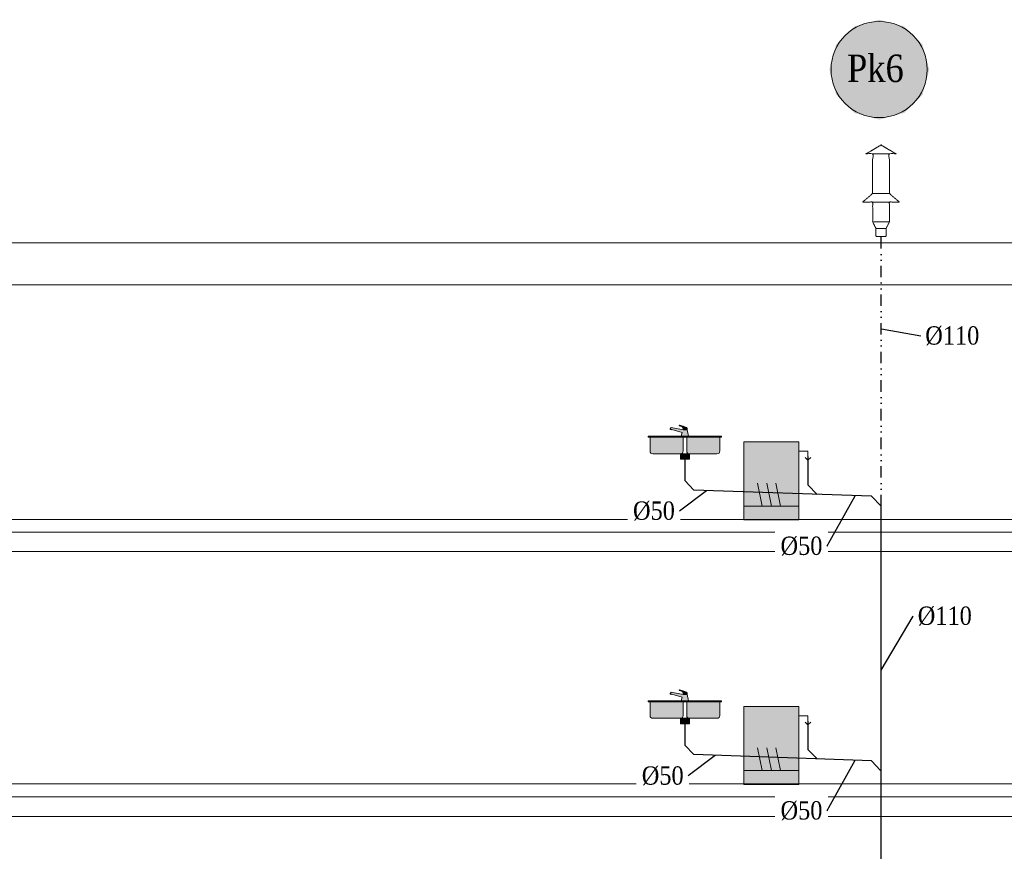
# Model space of a CAD drawing. Header units: millimetres. Extents: x 4585 to 417032, y -23455 to 16738.
# Tile 29 of 31: x 225394 to 236150, y -12468 to -3385. Entities that reach past the tile are written whole.
import ezdxf
from ezdxf import colors
from ezdxf.entities.mleader import LeaderData, LeaderLine
from ezdxf.enums import TextEntityAlignment as Align
from ezdxf.math import Vec2, Vec3

# ---------------------------------------------------------------- set-up
doc = ezdxf.new("R2010")
doc.units = ezdxf.units.MM
doc.header["$LTSCALE"] = 100
doc.linetypes.add('DIVIDE2', pattern=[0.625, 0.25, -0.125, 0, -0.125, 0, -0.125])
for name, color, linetype, lineweight, true_color in [('IS_Działka kanalizacji sanitarnej grawitacyjnej', 7, 'Continuous', 30, 0x800000), ('IS_Działka wentylacji kanalizacji', 7, 'DIVIDE2', 30, 0xff8000), ('IS_Odbiornik2', 7, 'Continuous', 5, 0x000000), ('IS_Pion_etykieta1', 7, 'Continuous', 5, 0x000000), ('IS_Rura wywiewna', 7, 'Continuous', 5, 0x000000), ('IS_Zlew', 7, 'Continuous', 5, 0x000000), ('IS_Zmywarka', 7, 'Continuous', 0, 0x000000)]:
    doc.layers.add(name, color=color, linetype=linetype, lineweight=lineweight, true_color=true_color)
doc.layers.add('Konstrukcja', color=253, linetype='Continuous', lineweight=5)
doc.layers.add('RR_IWK_opisy', color=7, linetype='Continuous', lineweight=0)
doc.styles.add('Garamond', font='GARA.TTF')

# ---------------------------------------------------------------- blocks, each defined once
blk = doc.blocks.new('16_KANRootTypRysunkowy_RuraWywiewna_00000000-0000-0000-0000-000000000000_ExportItemXref')
at = {"layer": 'IS_Rura wywiewna'}
blk.add_open_spline([(0, 0.499), (-0.165, 0.401), (-0.092, 0.401), (-0.092, -0.031), (-0.2, -0.125), (-0.091, -0.125), (-0.091, -0.342), (-0.055, -0.414), (-0.055, -0.499), (0, -0.499), (0.055, -0.499), (0.055, -0.414), (0.091, -0.342), (0.091, -0.125), (0.2, -0.125), (0.092, -0.031), (0.092, 0.401), (0.165, 0.401), (0, 0.499)], degree=1, knots=[1.194677, 1.194677, 1.720543, 1.793543, 2.225543, 2.368721, 2.477721, 2.694721, 2.775219, 2.860219, 2.915219, 2.970219, 3.055219, 3.135718, 3.352718, 3.461718, 3.604896, 4.036896, 4.109896, 4.635762, 4.635762], dxfattribs=at)
for points in [[(-0.092, 0.401), (0.092, 0.401)], [(-0.092, -0.031), (0.092, -0.031)], [(-0.091, -0.125), (0.091, -0.125)], [(-0.091, -0.342), (0.091, -0.342)], [(-0.055, -0.414), (0.055, -0.414)]]:
    blk.add_open_spline(points, degree=1, dxfattribs=at)
blk = doc.blocks.new('16_SANInstalationLeafType_Zlewozmywak2K_00000000-0000-0000-0000-000000000000_ExportItemXref')
at = {"layer": 'IS_Zlew', "lineweight": 50, "true_color": 0xffffff, "transparency": 33554687}
for points in [[(-0.4, 0.125), (-0.4, 0.115), (0.4, 0.115), (0.4, 0.125)], [(-0.05, -0.065), (-0.05, -0.125), (0.05, -0.125), (0.05, -0.065)]]:
    blk.add_hatch(color=7, dxfattribs=at).paths.add_polyline_path(points)
h = blk.add_hatch(color=7, dxfattribs=at)
edge = h.paths.add_edge_path(flags=0)
edge.add_spline(control_points=[(-0.38, 0.115), (-0.38, 0.04), (-0.38, 0.07), (-0.38, -0.035), (-0.38, -0.055), (-0.37, -0.065), (-0.35, -0.065), (-0.2, -0.065), (-0.24, -0.065), (-0.05, -0.065), (-0.03, -0.065), (-0.02, -0.055), (-0.02, -0.035), (-0.02, 0.035), (-0.02, 0.01), (-0.02, 0.115), (-0.2, 0.115), (-0.2, 0.115), (-0.38, 0.115)], knot_values=[0, 0, 0, 0, 1, 1, 1, 2, 2, 2, 3, 3, 3, 4, 4, 4, 5, 5, 5, 6, 6, 6, 6], weights=[1, 1, 1, 1, 1, 1, 1, 1, 1, 1, 1, 1, 1, 1, 1, 1, 1, 1, 1], degree=3, periodic=0)
h = blk.add_hatch(color=7, dxfattribs=at)
edge = h.paths.add_edge_path(flags=0)
edge.add_spline(control_points=[(0.02, 0.115), (0.02, 0.04), (0.02, 0.07), (0.02, -0.035), (0.02, -0.055), (0.03, -0.065), (0.05, -0.065), (0.2, -0.065), (0.16, -0.065), (0.35, -0.065), (0.37, -0.065), (0.38, -0.055), (0.38, -0.035), (0.38, 0.035), (0.38, 0.01), (0.38, 0.115), (0.2, 0.115), (0.2, 0.115), (0.02, 0.115)], knot_values=[0, 0, 0, 0, 1, 1, 1, 2, 2, 2, 3, 3, 3, 4, 4, 4, 5, 5, 5, 6, 6, 6, 6], weights=[1, 1, 1, 1, 1, 1, 1, 1, 1, 1, 1, 1, 1, 1, 1, 1, 1, 1, 1], degree=3, periodic=0)
at = {"layer": 'IS_Zlew', "lineweight": -2, "extrusion": (0, 0, -1)}
blk.add_lwpolyline([(0.4, 0.125), (-0.4, 0.125), (-0.4, 0.115), (0.4, 0.115)], close=True, dxfattribs=at)
at = {"layer": 'IS_Zlew', "lineweight": -2}
blk.add_lwpolyline([(-0.05, -0.065), (-0.05, -0.125), (0.05, -0.125), (0.05, -0.065)], close=True, dxfattribs=at)
for points in [[(-0.38, 0.115), (-0.38, 0.04), (-0.38, 0.07), (-0.38, -0.035), (-0.38, -0.055), (-0.37, -0.065), (-0.35, -0.065), (-0.2, -0.065), (-0.24, -0.065), (-0.05, -0.065), (-0.03, -0.065), (-0.02, -0.055), (-0.02, -0.035), (-0.02, 0.035), (-0.02, 0.01), (-0.02, 0.115)], [(0.02, 0.115), (0.02, 0.04), (0.02, 0.07), (0.02, -0.035), (0.02, -0.055), (0.03, -0.065), (0.05, -0.065), (0.2, -0.065), (0.16, -0.065), (0.35, -0.065), (0.37, -0.065), (0.38, -0.055), (0.38, -0.035), (0.38, 0.035), (0.38, 0.01), (0.38, 0.115)]]:
    blk.add_open_spline(points, degree=3, knots=[0, 0, 0, 0, 1, 1, 1, 2, 2, 2, 3, 3, 3, 4, 4, 4, 5, 5, 5, 5], dxfattribs=at)
blk = doc.blocks.new('16_SANInstalationLeafType_BateriaStojacaRuchWyl_00000000-0000-0000-0000-000000000000_ExportItemXref')
at = {"layer": 'IS_Odbiornik2', "lineweight": 50, "true_color": 0xffffff, "transparency": 33554687}
blk.add_hatch(color=7, dxfattribs=at).paths.add_polyline_path([(-0.018, -0.06), (0.062, -0.06), (0.052, -0.02), (0.167, 0.015), (0.167, 0.01), (0.182, 0.015), (0.182, 0.02), (0.172, 0.035), (0.042, 0.01), (-0.003, 0.01)])
h = blk.add_hatch(color=7, dxfattribs=at)
edge = h.paths.add_edge_path(flags=0)
edge.add_spline(control_points=[(-0.003, 0.01), (0.02, 0.01), (0.02, 0.01), (0.042, 0.01), (0.042, 0.03), (0.042, 0.035), (0.047, 0.04), (0.052, 0.045), (0.062, 0.05), (0.082, 0.055), (0.087, 0.055), (0.087, 0.06), (0.082, 0.06), (0.072, 0.06), (0.012, 0.04), (0.002, 0.035), (-0.003, 0.03), (-0.003, 0.02), (-0.003, 0.01)], knot_values=[-6, -6, -6, -6, -5, -5, -5, -4, -4, -4, -3, -3, -3, -2, -2, -2, -1, -1, -1, 0, 0, 0, 0], weights=[1, 1, 1, 1, 1, 1, 1, 1, 1, 1, 1, 1, 1, 1, 1, 1, 1, 1, 1], degree=3, periodic=0)
at = {"layer": 'IS_Odbiornik2', "lineweight": -2, "extrusion": (0, 0, -1)}
blk.add_lwpolyline([(0.018, -0.06), (0.003, 0.01), (-0.042, 0.01), (-0.172, 0.035), (-0.182, 0.02), (-0.182, 0.015), (-0.182, 0.015), (-0.167, 0.01), (-0.167, 0.015), (-0.052, -0.02), (-0.062, -0.06)], close=True, dxfattribs=at)
at = {"layer": 'IS_Odbiornik2', "lineweight": -2, "extrusion": (-0.316228, 0.948683, 0), "elevation": -0.039}
blk.add_lwpolyline([(-0.179, 0), (-0.163, 0)], dxfattribs=at)
at = {"layer": 'IS_Odbiornik2', "lineweight": -2}
blk.add_open_spline([(-0.003, 0.01), (-0.003, 0.02), (-0.003, 0.03), (0.002, 0.035), (0.012, 0.04), (0.072, 0.06), (0.082, 0.06), (0.087, 0.06), (0.087, 0.055), (0.082, 0.055), (0.062, 0.05), (0.052, 0.045), (0.047, 0.04), (0.042, 0.035), (0.042, 0.03), (0.042, 0.01)], degree=3, knots=[0, 0, 0, 0, 1, 1, 1, 2, 2, 2, 3, 3, 3, 4, 4, 4, 5, 5, 5, 5], dxfattribs=at)
blk = doc.blocks.new('16_TypRysWodKan_ZmywarkaCzescKan_00000000-0000-0000-0000-000000000000_Normal')
at = {"layer": 'IS_Zmywarka', "lineweight": 50, "true_color": 0xffffff, "transparency": 33554687}
blk.add_hatch(color=7, dxfattribs=at).paths.add_polyline_path([(-0.3, 0.425), (-0.3, -0.425), (0.3, -0.425), (0.3, 0.425)])
at = {"layer": 'IS_Zmywarka', "lineweight": -2}
for points in [[(-0.3, 0.325), (-0.4, 0.325), (-0.4, 0.255)], [(-0.43, 0.255), (-0.4, 0.225), (-0.37, 0.255)], [(0, -0.275), (0.05, -0.025)], [(0.1, -0.275), (0.15, -0.025)]]:
    blk.add_lwpolyline(points, dxfattribs=at)
blk.add_lwpolyline([(-0.3, 0.425), (0.3, 0.425), (0.3, -0.425), (-0.3, -0.425)], close=True, dxfattribs=at)
for points in [[(-0.1, -0.275, 0), (-0.05, -0.025, 0)], [(-0.3, -0.275, 0), (0.3, -0.275, 0)]]:
    blk.add_polyline3d(points, dxfattribs=at)

msp = doc.modelspace()

# ---------------------------------------------------------------- hatches: boundary and pattern name
at = {"layer": 'IS_Pion_etykieta1', "lineweight": 50, "true_color": 0xffffff, "transparency": 33554687}
msp.add_hatch(color=7, dxfattribs=at).paths.add_polyline_path([(235329.591, -3930.912), (235256.517, -3658.194), (235056.873, -3458.55), (234784.155, -3385.475), (234511.436, -3458.55), (234311.793, -3658.194), (234238.718, -3930.912), (234311.793, -4203.63), (234511.436, -4403.274), (234784.155, -4476.348), (235056.873, -4403.274), (235256.517, -4203.63)])

# ---------------------------------------------------------------- linework, layer by layer
at = {"layer": 'IS_Działka kanalizacji sanitarnej grawitacyjnej'}
for p, q in [((232658.426, -8155.564), (232658.426, -8418.772)), ((234004.354, -8155.564), (234004.354, -8466.337)), ((232758.363, -8522.304), (232658.426, -8418.772)), ((234104.291, -8569.869), (234004.354, -8466.337)), ((234697.492, -8590.832), (232758.363, -8522.304)), ((234697.492, -8590.832), (234802.804, -8699.859)), ((234802.801, -18241.472), (234802.798, -8699.859)), ((232658.424, -11045.564), (232658.424, -11308.772)), ((234004.353, -11045.564), (234004.353, -11356.337)), ((232758.362, -11412.304), (232658.424, -11308.772)), ((234104.29, -11459.869), (234004.353, -11356.337)), ((234697.491, -11480.832), (232758.362, -11412.304)), ((234697.491, -11480.832), (234797.495, -11584.364))]:
    msp.add_line(p, q, dxfattribs=at)
at = {"layer": 'IS_Działka wentylacji kanalizacji', "ltscale": 5}
msp.add_line((234802.798, -8699.859), (234802.801, -5751.873), dxfattribs=at)
at = {"layer": 'IS_Pion_etykieta1'}
msp.add_circle((234782.527, -3929.588), 525.173, dxfattribs=at)
at = {"layer": 'Konstrukcja'}
for p, q in [((245399.945, -5822.667), (182005.289, -5822.667)), ((182465.945, -6282.667), (245399.945, -6282.666)), ((182465.945, -8842.667), (245399.945, -8842.641)), ((182460.945, -8982.667), (245399.945, -8982.679)), ((182465.945, -9192.667), (245399.945, -9192.667)), ((182465.945, -11732.667), (245399.945, -11732.641)), ((182460.945, -11872.667), (245399.945, -11872.679)), ((182465.945, -12086.667), (245399.945, -12086.667))]:
    msp.add_line(p, q, dxfattribs=at)

# ---------------------------------------------------------------- block references
at = {"layer": 'IS_Odbiornik2', "xscale": -1000, "yscale": 1000, "zscale": 1000}
for p in [(232682.982, -7875.564), (232682.981, -10765.564)]:
    msp.add_blockref('16_SANInstalationLeafType_BateriaStojacaRuchWyl_00000000-0000-0000-0000-000000000000_ExportItemXref', p, dxfattribs=at)
at = {"layer": 'IS_Rura wywiewna', "xscale": 1000, "yscale": 1000, "zscale": 1000}
msp.add_blockref('16_KANRootTypRysunkowy_RuraWywiewna_00000000-0000-0000-0000-000000000000_ExportItemXref', (234802.801, -5252.873), dxfattribs=at)
at = {"layer": 'IS_Zlew', "xscale": -1000, "yscale": 1000, "zscale": 1000}
for p in [(232660.742, -8060.564), (232660.741, -10950.564)]:
    msp.add_blockref('16_SANInstalationLeafType_Zlewozmywak2K_00000000-0000-0000-0000-000000000000_ExportItemXref', p, dxfattribs=at)

# ---------------------------------------------------------------- texts
at = {"layer": 'IS_Pion_etykieta1', "style": 'Garamond'}
msp.add_text('Pk6', height=300, dxfattribs=at).set_placement((234431.294, -3766.322), align=Align.TOP_LEFT)

# ---------------------------------------------------------------- next in the draw order: leaders
at = {"layer": 'RR_IWK_opisy'}
ml = msp.add_multileader_mtext('Standard', dxfattribs=at)
ml.set_content('\\fGaramond|b0|i0;%%c110', color=256, style='Garamond')
ml.set_leader_properties()
ml.build(insert=Vec2(0, 0))
ml.multileader.update_dxf_attribs({"has_text_frame": 1, "text_left_attachment_type": 2, "text_right_attachment_type": 2})
ctx = ml.context
ctx.base_point, ctx.char_height, ctx.landing_gap_size, ctx.plane_origin = Vec3(235186.281, -6838.561), 200, 50, Vec3(87236.263, 185979.229)
ctx.left_attachment, ctx.right_attachment = 2, 2
notes = []
notes.append((ctx, [(0, (1, 1, 0), (235236.281, -6838.561), (1, 0), 2.131628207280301e-14, [(0, [(234802.801, -6762.265)], 0, [])])]))
ctx.mtext.insert = Vec3(235286.281, -6734.019)
ctx.mtext.has_bg_fill, ctx.mtext.bg_color, ctx.mtext.bg_scale_factor, ctx.mtext.bg_transparency, ctx.mtext.use_window_bg_color = 1, -1027028792, 1.3, 0, 1
ml = msp.add_multileader_mtext('Standard', dxfattribs=at)
ml.set_content('\\fGaramond|b0|i0;%%c50', color=256, style='Garamond')
ml.set_leader_properties()
ml.build(insert=Vec2(0, 0))
ml.multileader.update_dxf_attribs({"has_text_frame": 1, "text_left_attachment_type": 2, "text_right_attachment_type": 2})
ctx = ml.context
ctx.base_point, ctx.char_height, ctx.landing_gap_size, ctx.plane_origin, ctx.plane_x_axis = Vec3(232150.144, -8751.666), 200, 50, Vec3(380174.681, 184072.82), Vec3(-1, 0)
ctx.left_attachment, ctx.right_attachment, ctx.text_align_type = 2, 2, 2
notes.append((ctx, [(0, (1, 1, 0), (232601.245, -8751.666), (-1, 0), 2.131628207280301e-14, [(0, [(232900.203, -8527.317)], 0, [])])]))
ctx.mtext.insert, ctx.mtext.alignment = Vec3(232551.245, -8647.123), 3
ctx.mtext.has_bg_fill, ctx.mtext.bg_color, ctx.mtext.bg_scale_factor, ctx.mtext.bg_transparency, ctx.mtext.use_window_bg_color = 1, -1027028792, 1.3, 0, 1
ml = msp.add_multileader_mtext('Standard', dxfattribs=at)
ml.set_content('\\fGaramond|b0|i0;%%c50', color=256, style='Garamond')
ml.set_leader_properties()
ml.build(insert=Vec2(0, 0))
ml.multileader.update_dxf_attribs({"has_text_frame": 1, "text_left_attachment_type": 2, "text_right_attachment_type": 2})
ctx = ml.context
ctx.base_point, ctx.char_height, ctx.landing_gap_size, ctx.plane_origin, ctx.plane_x_axis = Vec3(234262.742, -9135.481), 200, 50, Vec3(382034.559, 183942.849), Vec3(-1, 0)
ctx.left_attachment, ctx.right_attachment, ctx.text_align_type = 2, 2, 2
notes.append((ctx, [(0, (1, 1, 0), (234212.742, -9135.481), (-1, 0), 2.131628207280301e-14, [(0, [(234517.404, -8584.468)], 0, [])])]))
ctx.mtext.insert, ctx.mtext.alignment = Vec3(234162.742, -9030.939), 3
ctx.mtext.has_bg_fill, ctx.mtext.bg_color, ctx.mtext.bg_scale_factor, ctx.mtext.bg_transparency, ctx.mtext.use_window_bg_color = 1, -1027028792, 1.3, 0, 1
ml = msp.add_multileader_mtext('Standard', dxfattribs=at)
ml.set_content('\\fGaramond|b0|i0;%%c110', color=256, style='Garamond')
ml.set_leader_properties()
ml.build(insert=Vec2(0, 0))
ml.multileader.update_dxf_attribs({"has_text_frame": 1, "text_left_attachment_type": 2, "text_right_attachment_type": 2})
ctx = ml.context
ctx.base_point, ctx.char_height, ctx.landing_gap_size, ctx.plane_origin = Vec3(235104.035, -9899.535), 200, 50, Vec3(87236.26, 182249.405)
ctx.left_attachment, ctx.right_attachment = 2, 2
notes.append((ctx, [(0, (1, 1, 0), (235154.035, -9899.535), (1, 0), 2.131628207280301e-14, [(0, [(234802.799, -10492.09)], 0, [])])]))
ctx.mtext.insert = Vec3(235204.035, -9794.993)
ctx.mtext.has_bg_fill, ctx.mtext.bg_color, ctx.mtext.bg_scale_factor, ctx.mtext.bg_transparency, ctx.mtext.use_window_bg_color = 1, -1027028792, 1.3, 0, 1
ml = msp.add_multileader_mtext('Standard', dxfattribs=at)
ml.set_content('\\fGaramond|b0|i0;%%c50', color=256, style='Garamond')
ml.set_leader_properties()
ml.build(insert=Vec2(0, 0))
ml.multileader.update_dxf_attribs({"has_text_frame": 1, "text_left_attachment_type": 2, "text_right_attachment_type": 2})
ctx = ml.context
ctx.base_point, ctx.char_height, ctx.landing_gap_size, ctx.plane_origin, ctx.plane_x_axis = Vec3(232245.804, -11645.046), 200, 50, Vec3(380270.341, 181179.439), Vec3(-1, 0)
ctx.left_attachment, ctx.right_attachment, ctx.text_align_type = 2, 2, 2
notes.append((ctx, [(0, (1, 1, 0), (232696.906, -11645.046), (-1, 0), 2.131628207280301e-14, [(0, [(232995.864, -11420.697)], 0, [])])]))
ctx.mtext.insert, ctx.mtext.alignment = Vec3(232646.906, -11540.504), 3
ctx.mtext.has_bg_fill, ctx.mtext.bg_color, ctx.mtext.bg_scale_factor, ctx.mtext.bg_transparency, ctx.mtext.use_window_bg_color = 1, -1027028792, 1.3, 0, 1
ml = msp.add_multileader_mtext('Standard', dxfattribs=at)
ml.set_content('\\fGaramond|b0|i0;%%c50', color=256, style='Garamond')
ml.set_leader_properties()
ml.build(insert=Vec2(0, 0))
ml.multileader.update_dxf_attribs({"has_text_frame": 1, "text_left_attachment_type": 2, "text_right_attachment_type": 2})
ctx = ml.context
ctx.base_point, ctx.char_height, ctx.landing_gap_size, ctx.plane_origin, ctx.plane_x_axis = Vec3(234262.741, -12025.481), 200, 50, Vec3(382034.558, 181052.849), Vec3(-1, 0)
ctx.left_attachment, ctx.right_attachment, ctx.text_align_type = 2, 2, 2
notes.append((ctx, [(0, (1, 1, 0), (234212.741, -12025.481), (-1, 0), 2.131628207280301e-14, [(0, [(234517.403, -11474.468)], 0, [])])]))
ctx.mtext.insert, ctx.mtext.alignment = Vec3(234162.741, -11920.939), 3
ctx.mtext.has_bg_fill, ctx.mtext.bg_color, ctx.mtext.bg_scale_factor, ctx.mtext.bg_transparency, ctx.mtext.use_window_bg_color = 1, -1027028792, 1.3, 0, 1
for ctx, leaders in notes:
    for number, flags, end, landing, length, lines in leaders:
        leader = LeaderData()
        leader.index, (leader.has_last_leader_line, leader.has_dogleg_vector, leader.attachment_direction) = number, flags
        leader.last_leader_point, leader.dogleg_vector, leader.dogleg_length = Vec3(end), Vec3(landing), length
        for number, points, colour, breaks in lines:
            line = LeaderLine()
            line.index, line.vertices, line.color, line.breaks = number, Vec3.list(points), colors.encode_raw_color(colour), breaks
            leader.lines.append(line)
        ctx.leaders.append(leader)

# ---------------------------------------------------------------- next in the draw order: block references
at = {"layer": 'IS_Zmywarka', "xscale": -1000, "yscale": 1000, "zscale": 1000}
for p in [(233604.935, -8422.211), (233604.934, -11312.211)]:
    msp.add_blockref('16_TypRysWodKan_ZmywarkaCzescKan_00000000-0000-0000-0000-000000000000_Normal', p, dxfattribs=at)

doc.saveas('drawing.dxf')
